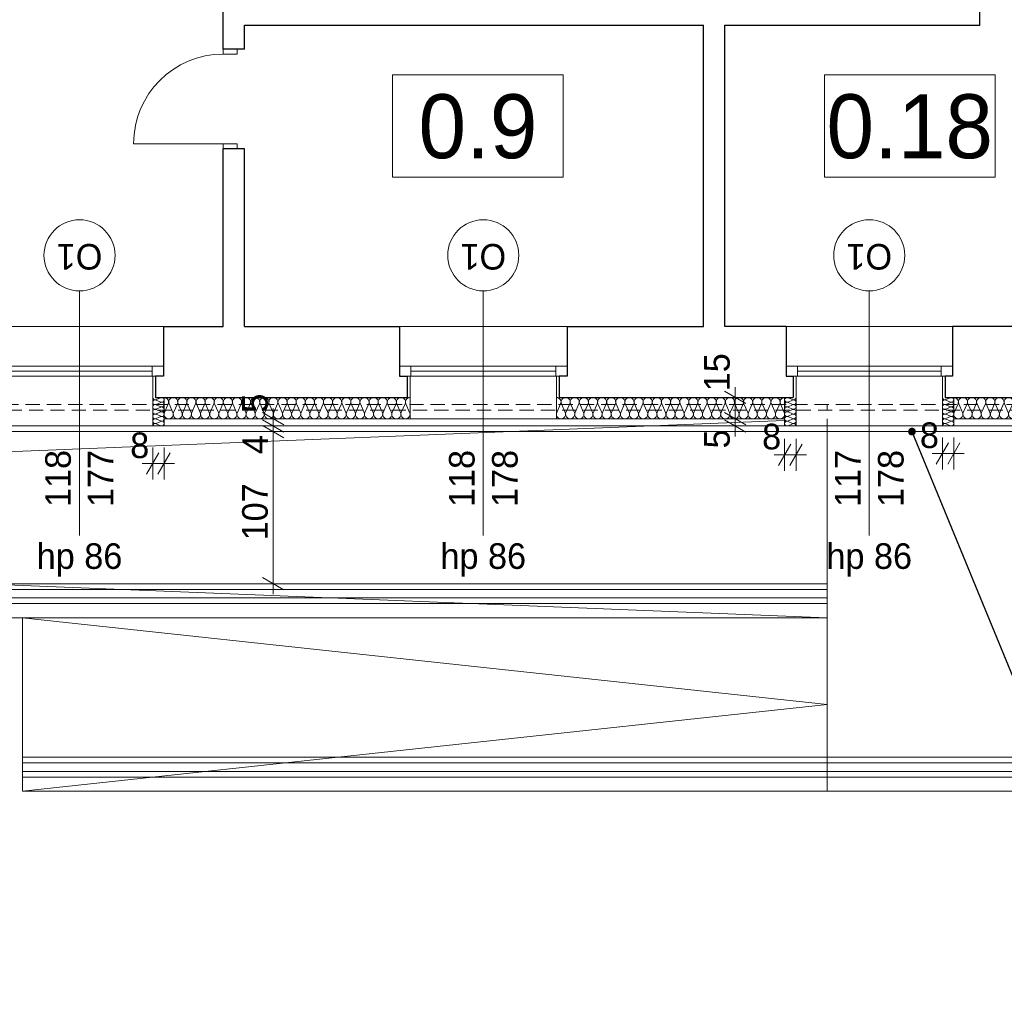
# Model space of a CAD drawing. Extents: x -21260 to 35740, y -2672 to 187028.
# Tile 62 of 120: x 23383 to 30309, y 47261 to 54123. Entities that reach past the tile are written whole.
import ezdxf

# ---------------------------------------------------------------- set-up
doc = ezdxf.new("R2010")
doc.units = 0
doc.header["$MEASUREMENT"] = 0
doc.linetypes.add('Krawędzie ukryte', pattern=[150, 100, -50])
for name, color, linetype, lineweight, true_color in [('arch izolacje_Nr_Pióra__3', 7, 'Continuous', 13, 0xff6600), ('Arch ocieplenie_Nr_Pióra__22', 7, 'Continuous', 9, 0x7f7f7f), ('INWENT BALUSTRADY_Nr_Pióra__8', 7, 'Continuous', 13, 0xa80f02), ('INWENT.ŚCIANY_Nr_Pióra__2', 7, 'Continuous', 13, 0x7f7f7f)]:
    doc.layers.add(name, color=color, linetype=linetype, lineweight=lineweight, true_color=true_color)
doc.layers.add('Arch ocieplenie', color=7, linetype='Continuous')
doc.layers.add('Arch wymiary', color=7, linetype='Continuous')
for name, color, linetype, lineweight in [('Arch opisy okien_Nr_Pióra__21', 7, 'Continuous', 13), ('Arch opisy_Nr_Pióra__1', 7, 'Continuous', 25), ('Arch opisy_Nr_Pióra__21', 7, 'Continuous', 13), ('Arch wymiary_Nr_Pióra__5', 7, 'Continuous', 13), ('INWENT BALUSTRADY_Nr_Pióra__26', 5, 'Continuous', 13), ('INWENT OPISY_Nr_Pióra__21', 7, 'Continuous', 13), ('INWENT. DRZWI_Nr_Pióra__21', 7, 'Continuous', 13), ('INWENT. OKNA_Nr_Pióra__5', 7, 'Continuous', 13), ('INWENT.ŚCIANY_Nr_Pióra__1', 7, 'Continuous', 25), ('INWENT.ŚCIANY_Nr_Pióra__21', 7, 'Continuous', 13), ('Istniejące schody_Nr_Pióra__21', 7, 'Continuous', 13)]:
    doc.layers.add(name, color=color, linetype=linetype, lineweight=lineweight)
doc.styles.add('GENERATED_STYLE_1', font='txt')
doc.styles.add('GENERATED_STYLE_3', font='txt')
doc.styles.add('GENERATED_STYLE_6', font='txt')
doc.styles.add('GENERATED_STYLE_7', font='txt')
doc.dimstyles.new('GENERATED_STYLE__1', dxfattribs={"dimtxt": 179.999995, "dimasz": 114, "dimexe": 0.18, "dimexo": 0, "dimgap": 0.09, "dimtad": 1, "dimdec": 0, "dimlfac": 0.1, "dimzin": 0, "dimdsep": 46, "dimtxsty": 'GENERATED_STYLE_1', "dimblk": 'ARROWHEAD_2', "dimblk1": 'ARROWHEAD_2', "dimblk2": 'ARROWHEAD_2', "dimcen": 0.09, "dimclrd": 7, "dimclre": 7, "dimclrt": 7, "dimazin": 0, "dimtfac": 1, "dimtdec": 4, "dimtmove": 0, "dimatfit": 3, "dimfxl": 0, "dimtolj": 1, "dimtzin": 0, "dimarcsym": 0})
doc.dimstyles.new('GENERATED_STYLE__3', dxfattribs={"dimtxt": 179.999995, "dimasz": 114, "dimexe": 0.18, "dimexo": 0, "dimgap": 0.09, "dimtad": 1, "dimtih": 1, "dimtoh": 1, "dimdec": 0, "dimlfac": 0.1, "dimzin": 0, "dimdsep": 46, "dimtxsty": 'GENERATED_STYLE_1', "dimblk": 'ARROWHEAD_2', "dimblk1": 'ARROWHEAD_2', "dimblk2": 'ARROWHEAD_2', "dimcen": 0.09, "dimclrd": 7, "dimclre": 7, "dimclrt": 7, "dimazin": 0, "dimtfac": 1, "dimtdec": 4, "dimtmove": 0, "dimatfit": 3, "dimfxl": 0, "dimtolj": 1, "dimtzin": 0, "dimarcsym": 0})
doc.dimstyles.new('GENERATED_STYLE__6', dxfattribs={"dimtxt": 0.18, "dimasz": 109.44, "dimexe": 0.18, "dimexo": 0.0625, "dimgap": 0.09, "dimtad": 0, "dimtih": 1, "dimtoh": 1, "dimdec": 4, "dimzin": 0, "dimdsep": 46, "dimcen": 0.09, "dimadec": 0, "dimazin": 0, "dimtfac": 1, "dimtdec": 4, "dimtmove": 0, "dimatfit": 3, "dimldrblk": 'ARROWHEAD_11', "dimfxl": 0, "dimtolj": 1, "dimtzin": 0, "dimarcsym": 0})

# ---------------------------------------------------------------- blocks, each defined once
blk = doc.blocks.new('Izolacja cieplna 14_17', base_point=(29954.1, 51465.9))
at = {"layer": 'Arch ocieplenie_Nr_Pióra__22', "linetype": 'Continuous'}
for p, q in [((29956.8, 51360.6), (29983.5, 51421.2)), ((29988.9, 51421.2), (30015.6, 51360.6)), ((30021, 51360.6), (30047.7, 51421.2)), ((30053.1, 51421.2), (30079.8, 51360.6)), ((30085.2, 51360.6), (30111.9, 51421.2)), ((30117.3, 51421.2), (30144, 51360.6)), ((30149.4, 51360.6), (30176.1, 51421.2)), ((30181.5, 51421.2), (30208.2, 51360.6)), ((30213.6, 51360.6), (30240.3, 51421.2)), ((30245.7, 51421.2), (30272.4, 51360.6)), ((30277.8, 51360.6), (30304.5, 51421.2)), ((30309.9, 51421.2), (30336.6, 51360.6)), ((30342, 51360.6), (30368.7, 51421.2)), ((30374.1, 51421.2), (30400.8, 51360.6)), ((30406.2, 51360.6), (30432.9, 51421.2)), ((30438.3, 51421.2), (30465, 51360.6)), ((30470.4, 51360.6), (30497.1, 51421.2)), ((30502.5, 51421.2), (30529.2, 51360.6)), ((30534.6, 51360.6), (30561.3, 51421.2)), ((30566.7, 51421.2), (30593.4, 51360.6)), ((30598.8, 51360.6), (30625.5, 51421.2)), ((30630.9, 51421.2), (30657.6, 51360.6)), ((30663, 51360.6), (30689.7, 51421.2)), ((30695.1, 51421.2), (30721.8, 51360.6)), ((30727.2, 51360.6), (30753.9, 51421.2)), ((30759.3, 51421.2), (30786, 51360.6)), ((30791.4, 51360.6), (30818.1, 51421.2)), ((30823.5, 51421.2), (30850.2, 51360.6)), ((30855.6, 51360.6), (30882.3, 51421.2)), ((30887.7, 51421.2), (30914.4, 51360.6)), ((30919.8, 51360.6), (30946.5, 51421.2)), ((30951.9, 51421.2), (30978.6, 51360.6)), ((30984, 51360.6), (31010.7, 51421.2)), ((31016.1, 51421.2), (31042.8, 51360.6)), ((31048.2, 51360.6), (31074.9, 51421.2)), ((31080.3, 51421.2), (31107, 51360.6)), ((31112.4, 51360.6), (31139.1, 51421.2)), ((31144.5, 51421.2), (31171.2, 51360.6)), ((31176.6, 51360.6), (31203.3, 51421.2)), ((31208.7, 51421.2), (31235.4, 51360.6)), ((31240.8, 51360.6), (31267.5, 51421.2)), ((31272.9, 51421.2), (31299.6, 51360.6)), ((31305, 51360.6), (31331.7, 51421.2)), ((31337.1, 51421.2), (31363.8, 51360.6)), ((31369.2, 51360.6), (31395.9, 51421.2)), ((31401.3, 51421.2), (31428, 51360.6)), ((31433.4, 51360.6), (31460.1, 51421.2)), ((31465.5, 51421.2), (31492.2, 51360.6)), ((31497.6, 51360.6), (31524.3, 51421.2)), ((31529.7, 51421.2), (31556.4, 51360.6))]:
    blk.add_line(p, q, dxfattribs=at)
for centre, start_param, end_param in [((29954.1, 51434), 5.870392, 7.853982), ((30018.3, 51434), 5.870392, 9.837571), ((30082.5, 51434), 5.870392, 9.837571), ((30146.7, 51434), 5.870392, 9.837571), ((30210.9, 51434), 5.870392, 9.837571), ((30275.1, 51434), 5.870392, 9.837571), ((30339.3, 51434), 5.870392, 9.837571), ((30403.5, 51434), 5.870392, 9.837571), ((30467.7, 51434), 5.870392, 9.837571), ((30531.9, 51434), 5.870392, 9.837571), ((30596.1, 51434), 5.870392, 9.837571), ((30660.3, 51434), 5.870392, 9.837571), ((30724.5, 51434), 5.870392, 9.837571), ((30788.7, 51434), 5.870392, 9.837571), ((30852.9, 51434), 5.870392, 9.837571), ((30917.1, 51434), 5.870392, 9.837571), ((30981.3, 51434), 5.870392, 9.837571), ((31045.5, 51434), 5.870392, 9.837571), ((31109.7, 51434), 5.870392, 9.837571), ((31173.9, 51434), 5.870392, 9.837571), ((31238.1, 51434), 5.870392, 9.837571), ((31302.3, 51434), 5.870392, 9.837571), ((31366.5, 51434), 5.870392, 9.837571), ((31430.7, 51434), 5.870392, 9.837571), ((31494.9, 51434), 5.870392, 9.837571), ((31559.1, 51434), 1.570796, 3.554385), ((29986.2, 51347.8), 2.728799, 6.695979), ((30050.4, 51347.8), 2.728799, 6.695979), ((30114.6, 51347.8), 2.728799, 6.695979), ((30178.8, 51347.8), 2.728799, 6.695979), ((30243, 51347.8), 2.728799, 6.695979), ((30307.2, 51347.8), 2.728799, 6.695979), ((30371.4, 51347.8), 2.728799, 6.695979), ((30435.6, 51347.8), 2.728799, 6.695979), ((30499.8, 51347.8), 2.728799, 6.695979), ((30564, 51347.8), 2.728799, 6.695979), ((30628.2, 51347.8), 2.728799, 6.695979), ((30692.4, 51347.8), 2.728799, 6.695979), ((30756.6, 51347.8), 2.728799, 6.695979), ((30820.8, 51347.8), 2.728799, 6.695979), ((30885, 51347.8), 2.728799, 6.695979), ((30949.2, 51347.8), 2.728799, 6.695979), ((31013.4, 51347.8), 2.728799, 6.695979), ((31077.6, 51347.8), 2.728799, 6.695979), ((31141.8, 51347.8), 2.728799, 6.695979), ((31206, 51347.8), 2.728799, 6.695979), ((31270.2, 51347.8), 2.728799, 6.695979), ((31334.4, 51347.8), 2.728799, 6.695979), ((31398.6, 51347.8), 2.728799, 6.695979), ((31462.8, 51347.8), 2.728799, 6.695979), ((31527, 51347.8), 2.728799, 6.695979)]:
    blk.add_ellipse(centre, major_axis=(32.1, 0), ratio=0.993823, start_param=start_param, end_param=end_param, dxfattribs=at)
blk = doc.blocks.new('Izolacja cieplna 14_20', base_point=(26129.1, 51465.9))
at = {"layer": 'Arch ocieplenie_Nr_Pióra__22', "linetype": 'Continuous'}
for p, q in [((24428.4, 51421.2), (24401.8, 51360.6)), ((24460.5, 51360.6), (24433.8, 51421.2)), ((24492.5, 51421.2), (24465.8, 51360.6)), ((24524.5, 51360.6), (24497.9, 51421.2)), ((24556.6, 51421.2), (24529.9, 51360.6)), ((24588.6, 51360.6), (24561.9, 51421.2)), ((24620.6, 51421.2), (24594, 51360.6)), ((24652.7, 51360.6), (24626, 51421.2)), ((24684.7, 51421.2), (24658.1, 51360.6)), ((24716.7, 51360.6), (24690.1, 51421.2)), ((24748.8, 51421.2), (24722.1, 51360.6)), ((24780.8, 51360.6), (24754.2, 51421.2)), ((24812.9, 51421.2), (24786.2, 51360.6)), ((24844.9, 51360.6), (24818.2, 51421.2)), ((24876.9, 51421.2), (24850.3, 51360.6)), ((24909, 51360.6), (24882.3, 51421.2)), ((24941, 51421.2), (24914.4, 51360.6)), ((24973, 51360.6), (24946.4, 51421.2)), ((25005.1, 51421.2), (24978.4, 51360.6)), ((25037.1, 51360.6), (25010.5, 51421.2)), ((25069.2, 51421.2), (25042.5, 51360.6)), ((25101.2, 51360.6), (25074.5, 51421.2)), ((25133.2, 51421.2), (25106.6, 51360.6)), ((25165.3, 51360.6), (25138.6, 51421.2)), ((25197.3, 51421.2), (25170.7, 51360.6)), ((25229.3, 51360.6), (25202.7, 51421.2)), ((25261.4, 51421.2), (25234.7, 51360.6)), ((25293.4, 51360.6), (25266.8, 51421.2)), ((25325.5, 51421.2), (25298.8, 51360.6)), ((25357.5, 51360.6), (25330.8, 51421.2)), ((25389.5, 51421.2), (25362.9, 51360.6)), ((25421.6, 51360.6), (25394.9, 51421.2)), ((25453.6, 51421.2), (25426.9, 51360.6)), ((25485.6, 51360.6), (25459, 51421.2)), ((25517.7, 51421.2), (25491, 51360.6)), ((25549.7, 51360.6), (25523.1, 51421.2)), ((25581.7, 51421.2), (25555.1, 51360.6)), ((25613.8, 51360.6), (25587.1, 51421.2)), ((25645.8, 51421.2), (25619.2, 51360.6)), ((25677.9, 51360.6), (25651.2, 51421.2)), ((25709.9, 51421.2), (25683.2, 51360.6)), ((25741.9, 51360.6), (25715.3, 51421.2)), ((25774, 51421.2), (25747.3, 51360.6)), ((25806, 51360.6), (25779.4, 51421.2)), ((25838, 51421.2), (25811.4, 51360.6)), ((25870.1, 51360.6), (25843.4, 51421.2)), ((25902.1, 51421.2), (25875.5, 51360.6)), ((25934.2, 51360.6), (25907.5, 51421.2)), ((25966.2, 51421.2), (25939.5, 51360.6)), ((25998.2, 51360.6), (25971.6, 51421.2)), ((26030.3, 51421.2), (26003.6, 51360.6)), ((26062.3, 51360.6), (26035.7, 51421.2)), ((26094.3, 51421.2), (26067.7, 51360.6)), ((26126.4, 51360.6), (26099.7, 51421.2))]:
    blk.add_line(p, q, dxfattribs=at)
for centre, start_param, end_param in [((24399.1, 51434), 2.7288, 4.712389), ((24463.1, 51434), 2.7288, 6.695979), ((24527.2, 51434), 2.7288, 6.695979), ((24591.3, 51434), 2.7288, 6.695979), ((24655.4, 51434), 2.7288, 6.695979), ((24719.4, 51434), 2.7288, 6.695979), ((24783.5, 51434), 2.7288, 6.695979), ((24847.6, 51434), 2.7288, 6.695979), ((24911.7, 51434), 2.7288, 6.695979), ((24975.7, 51434), 2.7288, 6.695979), ((25039.8, 51434), 2.7288, 6.695979), ((25103.9, 51434), 2.7288, 6.695979), ((25168, 51434), 2.7288, 6.695979), ((25232, 51434), 2.7288, 6.695979), ((25296.1, 51434), 2.7288, 6.695979), ((25360.2, 51434), 2.7288, 6.695979), ((25424.3, 51434), 2.7288, 6.695979), ((25488.3, 51434), 2.7288, 6.695979), ((25552.4, 51434), 2.7288, 6.695979), ((25616.5, 51434), 2.7288, 6.695979), ((25680.6, 51434), 2.7288, 6.695979), ((25744.6, 51434), 2.7288, 6.695979), ((25808.7, 51434), 2.7288, 6.695979), ((25872.8, 51434), 2.7288, 6.695979), ((25936.8, 51434), 2.7288, 6.695979), ((26000.9, 51434), 2.7288, 6.695979), ((26065, 51434), 2.7288, 6.695979), ((26129.1, 51434), 4.712389, 6.695979), ((24431.1, 51347.8), 5.870392, 9.837571), ((24495.2, 51347.8), 5.870392, 9.837571), ((24559.3, 51347.8), 5.870392, 9.837571), ((24623.3, 51347.8), 5.870392, 9.837571), ((24687.4, 51347.8), 5.870392, 9.837571), ((24751.5, 51347.8), 5.870392, 9.837571), ((24815.6, 51347.8), 5.870392, 9.837571), ((24879.6, 51347.8), 5.870392, 9.837571), ((24943.7, 51347.8), 5.870392, 9.837571), ((25007.8, 51347.8), 5.870392, 9.837571), ((25071.8, 51347.8), 5.870392, 9.837571), ((25135.9, 51347.8), 5.870392, 9.837571), ((25200, 51347.8), 5.870392, 9.837571), ((25264.1, 51347.8), 5.870392, 9.837571), ((25328.1, 51347.8), 5.870392, 9.837571), ((25392.2, 51347.8), 5.870392, 9.837571), ((25456.3, 51347.8), 5.870392, 9.837571), ((25520.4, 51347.8), 5.870392, 9.837571), ((25584.4, 51347.8), 5.870392, 9.837571), ((25648.5, 51347.8), 5.870392, 9.837571), ((25712.6, 51347.8), 5.870392, 9.837571), ((25776.7, 51347.8), 5.870392, 9.837571), ((25840.7, 51347.8), 5.870392, 9.837571), ((25904.8, 51347.8), 5.870392, 9.837571), ((25968.9, 51347.8), 5.870392, 9.837571), ((26033, 51347.8), 5.870392, 9.837571), ((26097, 51347.8), 5.870392, 9.837571)]:
    blk.add_ellipse(centre, major_axis=(-32, 0), ratio=0.995776, start_param=start_param, end_param=end_param, dxfattribs=at)
blk = doc.blocks.new('Izolacja cieplna 14_21', base_point=(28764.1, 51465.9))
at = {"layer": 'Arch ocieplenie_Nr_Pióra__22', "linetype": 'Continuous'}
for p, q in [((27188.5, 51421.2), (27161.8, 51360.6)), ((27220.6, 51360.6), (27193.9, 51421.2)), ((27252.7, 51421.2), (27226, 51360.6)), ((27284.8, 51360.6), (27258.1, 51421.2)), ((27316.9, 51421.2), (27290.2, 51360.6)), ((27349, 51360.6), (27322.3, 51421.2)), ((27381.1, 51421.2), (27354.4, 51360.6)), ((27413.2, 51360.6), (27386.5, 51421.2)), ((27445.3, 51421.2), (27418.6, 51360.6)), ((27477.4, 51360.6), (27450.7, 51421.2)), ((27509.5, 51421.2), (27482.8, 51360.6)), ((27541.6, 51360.6), (27514.9, 51421.2)), ((27573.7, 51421.2), (27547, 51360.6)), ((27605.8, 51360.6), (27579.1, 51421.2)), ((27637.9, 51421.2), (27611.2, 51360.6)), ((27670, 51360.6), (27643.3, 51421.2)), ((27702.1, 51421.2), (27675.4, 51360.6)), ((27734.2, 51360.6), (27707.5, 51421.2)), ((27766.3, 51421.2), (27739.6, 51360.6)), ((27798.4, 51360.6), (27771.7, 51421.2)), ((27830.5, 51421.2), (27803.8, 51360.6)), ((27862.6, 51360.6), (27835.9, 51421.2)), ((27894.7, 51421.2), (27868, 51360.6)), ((27926.8, 51360.6), (27900.1, 51421.2)), ((27958.9, 51421.2), (27932.2, 51360.6)), ((27991, 51360.6), (27964.3, 51421.2)), ((28023.1, 51421.2), (27996.4, 51360.6)), ((28055.2, 51360.6), (28028.5, 51421.2)), ((28087.3, 51421.2), (28060.6, 51360.6)), ((28119.4, 51360.6), (28092.7, 51421.2)), ((28151.5, 51421.2), (28124.8, 51360.6)), ((28183.6, 51360.6), (28156.9, 51421.2)), ((28215.7, 51421.2), (28189, 51360.6)), ((28247.8, 51360.6), (28221.1, 51421.2)), ((28279.9, 51421.2), (28253.2, 51360.6)), ((28312, 51360.6), (28285.3, 51421.2)), ((28344.1, 51421.2), (28317.4, 51360.6)), ((28376.2, 51360.6), (28349.5, 51421.2)), ((28408.3, 51421.2), (28381.6, 51360.6)), ((28440.4, 51360.6), (28413.7, 51421.2)), ((28472.5, 51421.2), (28445.8, 51360.6)), ((28504.6, 51360.6), (28477.9, 51421.2)), ((28536.7, 51421.2), (28510, 51360.6)), ((28568.8, 51360.6), (28542.1, 51421.2)), ((28600.9, 51421.2), (28574.2, 51360.6)), ((28633, 51360.6), (28606.3, 51421.2)), ((28665.1, 51421.2), (28638.4, 51360.6)), ((28697.2, 51360.6), (28670.5, 51421.2)), ((28729.3, 51421.2), (28702.6, 51360.6)), ((28761.4, 51360.6), (28734.7, 51421.2))]:
    blk.add_line(p, q, dxfattribs=at)
for centre, start_param, end_param in [((27159.1, 51434), 2.7288, 4.712389), ((27223.3, 51434), 2.7288, 6.695979), ((27287.5, 51434), 2.7288, 6.695979), ((27351.7, 51434), 2.7288, 6.695979), ((27415.9, 51434), 2.7288, 6.695979), ((27480.1, 51434), 2.7288, 6.695979), ((27544.3, 51434), 2.7288, 6.695979), ((27608.5, 51434), 2.7288, 6.695979), ((27672.7, 51434), 2.7288, 6.695979), ((27736.9, 51434), 2.7288, 6.695979), ((27801.1, 51434), 2.7288, 6.695979), ((27865.3, 51434), 2.7288, 6.695979), ((27929.5, 51434), 2.7288, 6.695979), ((27993.7, 51434), 2.7288, 6.695979), ((28057.9, 51434), 2.7288, 6.695979), ((28122.1, 51434), 2.7288, 6.695979), ((28186.3, 51434), 2.7288, 6.695979), ((28250.5, 51434), 2.7288, 6.695979), ((28314.7, 51434), 2.7288, 6.695979), ((28378.9, 51434), 2.7288, 6.695979), ((28443.1, 51434), 2.7288, 6.695979), ((28507.3, 51434), 2.7288, 6.695979), ((28571.5, 51434), 2.7288, 6.695979), ((28635.7, 51434), 2.7288, 6.695979), ((28699.9, 51434), 2.7288, 6.695979), ((28764.1, 51434), 4.712389, 6.695979), ((27191.2, 51347.8), 5.870392, 9.837571), ((27255.4, 51347.8), 5.870392, 9.837571), ((27319.6, 51347.8), 5.870392, 9.837571), ((27383.8, 51347.8), 5.870392, 9.837571), ((27448, 51347.8), 5.870392, 9.837571), ((27512.2, 51347.8), 5.870392, 9.837571), ((27576.4, 51347.8), 5.870392, 9.837571), ((27640.6, 51347.8), 5.870392, 9.837571), ((27704.8, 51347.8), 5.870392, 9.837571), ((27769, 51347.8), 5.870392, 9.837571), ((27833.2, 51347.8), 5.870392, 9.837571), ((27897.4, 51347.8), 5.870392, 9.837571), ((27961.6, 51347.8), 5.870392, 9.837571), ((28025.8, 51347.8), 5.870392, 9.837571), ((28090, 51347.8), 5.870392, 9.837571), ((28154.2, 51347.8), 5.870392, 9.837571), ((28218.4, 51347.8), 5.870392, 9.837571), ((28282.6, 51347.8), 5.870392, 9.837571), ((28346.8, 51347.8), 5.870392, 9.837571), ((28411, 51347.8), 5.870392, 9.837571), ((28475.2, 51347.8), 5.870392, 9.837571), ((28539.4, 51347.8), 5.870392, 9.837571), ((28603.6, 51347.8), 5.870392, 9.837571), ((28667.8, 51347.8), 5.870392, 9.837571), ((28732, 51347.8), 5.870392, 9.837571)]:
    blk.add_ellipse(centre, major_axis=(-32.1, 0), ratio=0.993823, start_param=start_param, end_param=end_param, dxfattribs=at)
blk = doc.blocks.new('Izolacja cieplna 14_68', base_point=(24319.1, 51265.9))
at = {"layer": 'Arch ocieplenie_Nr_Pióra__22', "linetype": 'Continuous'}
for p, q in [((24342.9, 51450.6), (24375.2, 51464.5)), ((24375.2, 51433.9), (24342.9, 51447.8)), ((24342.9, 51417.3), (24375.2, 51431.1)), ((24375.2, 51400.6), (24342.9, 51414.5)), ((24342.9, 51383.9), (24375.2, 51397.8)), ((24375.2, 51367.3), (24342.9, 51381.1)), ((24342.9, 51350.6), (24375.2, 51364.5)), ((24375.2, 51333.9), (24342.9, 51347.8)), ((24342.9, 51317.3), (24375.2, 51331.1)), ((24375.2, 51300.6), (24342.9, 51314.5)), ((24342.9, 51283.9), (24375.2, 51297.8)), ((24375.2, 51267.3), (24342.9, 51281.1))]:
    blk.add_line(p, q, dxfattribs=at)
for centre, start_param, end_param in [((24336.1, 51465.9), 6.283185, 8.266774), ((24382.1, 51449.2), 1.158003, 5.125183), ((24336.1, 51432.5), 4.299595, 8.266774), ((24336.1, 51399.2), 4.299595, 8.266774), ((24382.1, 51415.9), 1.158003, 5.125183), ((24382.1, 51382.5), 1.158003, 5.125183), ((24336.1, 51365.9), 4.299595, 8.266774), ((24336.1, 51332.5), 4.299595, 8.266774), ((24382.1, 51349.2), 1.158003, 5.125183), ((24382.1, 51315.9), 1.158003, 5.125183), ((24336.1, 51299.2), 4.299595, 8.266774), ((24336.1, 51265.9), 4.299596, 6.283185), ((24382.1, 51282.5), 1.158003, 5.125183)]:
    blk.add_ellipse(centre, major_axis=(-17, 0), ratio=0.979571, start_param=start_param, end_param=end_param, dxfattribs=at)
blk = doc.blocks.new('Izolacja cieplna 14_70', base_point=(29874.1, 51265.9))
at = {"layer": 'Arch ocieplenie_Nr_Pióra__22', "linetype": 'Continuous'}
for p, q in [((29897.9, 51450.6), (29930.2, 51464.5)), ((29930.2, 51433.9), (29897.9, 51447.8)), ((29897.9, 51417.3), (29930.2, 51431.1)), ((29930.2, 51400.6), (29897.9, 51414.5)), ((29897.9, 51383.9), (29930.2, 51397.8)), ((29930.2, 51367.3), (29897.9, 51381.1)), ((29897.9, 51350.6), (29930.2, 51364.5)), ((29930.2, 51333.9), (29897.9, 51347.8)), ((29897.9, 51317.3), (29930.2, 51331.1)), ((29930.2, 51300.6), (29897.9, 51314.5)), ((29897.9, 51283.9), (29930.2, 51297.8)), ((29930.2, 51267.3), (29897.9, 51281.1))]:
    blk.add_line(p, q, dxfattribs=at)
for centre, start_param, end_param in [((29891.1, 51465.9), 6.283185, 8.266774), ((29937.1, 51449.2), 1.158003, 5.125183), ((29891.1, 51432.5), 4.299595, 8.266774), ((29891.1, 51399.2), 4.299595, 8.266774), ((29937.1, 51415.9), 1.158003, 5.125183), ((29937.1, 51382.5), 1.158003, 5.125183), ((29891.1, 51365.9), 4.299595, 8.266774), ((29891.1, 51332.5), 4.299595, 8.266774), ((29937.1, 51349.2), 1.158003, 5.125183), ((29937.1, 51315.9), 1.158003, 5.125183), ((29891.1, 51299.2), 4.299595, 8.266774), ((29891.1, 51265.9), 4.299596, 6.283185), ((29937.1, 51282.5), 1.158003, 5.125183)]:
    blk.add_ellipse(centre, major_axis=(-17, 0), ratio=0.979571, start_param=start_param, end_param=end_param, dxfattribs=at)
blk = doc.blocks.new('Izolacja cieplna 14_71', base_point=(28844.1, 51265.9))
at = {"layer": 'Arch ocieplenie_Nr_Pióra__22', "linetype": 'Continuous'}
for p, q in [((28820.2, 51450.6), (28787.9, 51464.5)), ((28787.9, 51433.9), (28820.2, 51447.8)), ((28820.2, 51417.3), (28787.9, 51431.1)), ((28787.9, 51400.6), (28820.2, 51414.5)), ((28820.2, 51383.9), (28787.9, 51397.8)), ((28787.9, 51367.3), (28820.2, 51381.1)), ((28820.2, 51350.6), (28787.9, 51364.5)), ((28787.9, 51333.9), (28820.2, 51347.8)), ((28820.2, 51317.3), (28787.9, 51331.1)), ((28787.9, 51300.6), (28820.2, 51314.5)), ((28820.2, 51283.9), (28787.9, 51297.8)), ((28787.9, 51267.3), (28820.2, 51281.1))]:
    blk.add_line(p, q, dxfattribs=at)
for centre, start_param, end_param in [((28781.1, 51449.2), 4.299595, 8.266775), ((28827.1, 51465.9), 1.158004, 3.141593), ((28781.1, 51415.9), 4.299595, 8.266775), ((28781.1, 51382.5), 4.299595, 8.266775), ((28827.1, 51432.5), 1.158004, 5.125183), ((28827.1, 51399.2), 1.158004, 5.125183), ((28781.1, 51349.2), 4.299595, 8.266775), ((28781.1, 51315.9), 4.299595, 8.266775), ((28827.1, 51365.9), 1.158004, 5.125183), ((28827.1, 51332.5), 1.158004, 5.125183), ((28781.1, 51282.5), 4.299595, 8.266775), ((28827.1, 51299.2), 1.158004, 5.125183), ((28827.1, 51265.9), 3.141593, 5.125182)]:
    blk.add_ellipse(centre, major_axis=(-17, 0), ratio=0.979571, start_param=start_param, end_param=end_param, dxfattribs=at)
blk = doc.blocks.new('*D514')
at = {"layer": 'Arch wymiary_Nr_Pióra__5', "linetype": 'Continuous'}
for p, q in [((29874.1, 50959.3), (29874.1, 51184.3)), ((29954.1, 50959.3), (29954.1, 51184.3)), ((29830.8, 50996.8), (29917.4, 51146.8)), ((29997.4, 51146.8), (29910.8, 50996.8)), ((29800.7, 51071.8), (29874.1, 51071.8)), ((29874.1, 51071.8), (29954.1, 51071.8)), ((29954.1, 51071.8), (30027.4, 51071.8))]:
    blk.add_line(p, q, dxfattribs=at)
at = {"layer": 'Arch wymiary_Nr_Pióra__5', "insert": (29715.5, 51107.8), "char_height": 180, "attachment_point": 7, "style": 'GENERATED_STYLE_1'}
blk.add_mtext('{8}', dxfattribs=at)
blk = doc.blocks.new('ARROWHEAD_2')
at = {"color": 0, "linetype": 'Continuous', "lineweight": 0}
for p, q in [((-0.378, -0.655), (0.378, 0.655)), ((0, 0), (-1, 0))]:
    blk.add_line(p, q, dxfattribs=at)
blk = doc.blocks.new('*D515')
at = {"layer": 'Arch wymiary_Nr_Pióra__5', "linetype": 'Continuous'}
for p, q in [((28720.8, 50987.5), (28807.4, 51137.5)), ((28764.1, 50950), (28764.1, 51175)), ((28887.4, 51137.5), (28800.8, 50987.5)), ((28844.1, 50950), (28844.1, 51175)), ((28690.7, 51062.5), (28764.1, 51062.5)), ((28764.1, 51062.5), (28844.1, 51062.5)), ((28844.1, 51062.5), (28917.4, 51062.5))]:
    blk.add_line(p, q, dxfattribs=at)
at = {"layer": 'Arch wymiary_Nr_Pióra__5', "insert": (28605.5, 51098.5), "char_height": 180, "attachment_point": 7, "style": 'GENERATED_STYLE_1'}
blk.add_mtext('{8}', dxfattribs=at)
blk = doc.blocks.new('*D516')
at = {"layer": 'Arch wymiary_Nr_Pióra__5', "linetype": 'Continuous'}
for p, q in [((28341.3, 51359.2), (28491.3, 51272.6)), ((28528.8, 51315.9), (28303.8, 51315.9)), ((28528.8, 51265.9), (28303.8, 51265.9)), ((28341.3, 51309.2), (28491.3, 51222.6)), ((28416.3, 51265.9), (28416.3, 51315.9)), ((28416.3, 51192.5), (28416.3, 51265.9))]:
    blk.add_line(p, q, dxfattribs=at)
at = {"layer": 'Arch wymiary_Nr_Pióra__5', "char_height": 180, "attachment_point": 7, "rotation": 90, "style": 'GENERATED_STYLE_1'}
for s, insert in [('{15}', (28380.3, 51509.2)), ('{5}', (28380.3, 51107.3))]:
    blk.add_mtext(s, dxfattribs=dict(at, insert=insert))
blk = doc.blocks.new('*D517')
at = {"layer": 'Arch wymiary_Nr_Pióra__5', "linetype": 'Continuous'}
for p, q in [((28416.3, 51465.9), (28416.3, 51539.2)), ((28528.8, 51465.9), (28303.8, 51465.9)), ((28491.3, 51422.6), (28341.3, 51509.2)), ((28416.3, 51315.9), (28416.3, 51465.9)), ((28341.3, 51359.2), (28491.3, 51272.6)), ((28528.8, 51315.9), (28303.8, 51315.9))]:
    blk.add_line(p, q, dxfattribs=at)
at = {"layer": 'Arch wymiary_Nr_Pióra__5', "char_height": 180, "attachment_point": 7, "rotation": 90, "style": 'GENERATED_STYLE_1'}
for s, insert in [('{15}', (28380.3, 51509.2)), ('{5}', (28380.3, 51107.3))]:
    blk.add_mtext(s, dxfattribs=dict(at, insert=insert))
blk = doc.blocks.new('*D518')
at = {"layer": 'Arch wymiary_Nr_Pióra__5', "linetype": 'Continuous'}
for p, q in [((25241.4, 51222.6), (25091.4, 51309.2)), ((25241.4, 51182.6), (25091.4, 51269.2)), ((25278.9, 51225.9), (25053.9, 51225.9)), ((25166.4, 50155.9), (25166.4, 51225.9)), ((25278.9, 50155.9), (25053.9, 50155.9)), ((25091.4, 50199.2), (25241.4, 50112.6)), ((25166.4, 50082.5), (25166.4, 50155.9))]:
    blk.add_line(p, q, dxfattribs=at)
at = {"layer": 'Arch wymiary_Nr_Pióra__5', "char_height": 180, "attachment_point": 7, "rotation": 90, "style": 'GENERATED_STYLE_1'}
for s, insert in [('{5}', (25130.4, 51359.2)), ('{4}', (25130.4, 51067.3)), ('{107}', (25130.4, 50460.5))]:
    blk.add_mtext(s, dxfattribs=dict(at, insert=insert))
blk = doc.blocks.new('*D519')
at = {"layer": 'Arch wymiary_Nr_Pióra__5', "linetype": 'Continuous'}
for p, q in [((25278.9, 51265.9), (25053.9, 51265.9)), ((25241.4, 51222.6), (25091.4, 51309.2)), ((25241.4, 51182.6), (25091.4, 51269.2)), ((25166.4, 51225.9), (25166.4, 51265.9)), ((25278.9, 51225.9), (25053.9, 51225.9))]:
    blk.add_line(p, q, dxfattribs=at)
at = {"layer": 'Arch wymiary_Nr_Pióra__5', "char_height": 180, "attachment_point": 7, "rotation": 90, "style": 'GENERATED_STYLE_1'}
for s, insert in [('{5}', (25130.4, 51359.2)), ('{4}', (25130.4, 51067.3)), ('{107}', (25130.4, 50460.5))]:
    blk.add_mtext(s, dxfattribs=dict(at, insert=insert))
blk = doc.blocks.new('*D520')
at = {"layer": 'Arch wymiary_Nr_Pióra__5', "linetype": 'Continuous'}
for p, q in [((25091.4, 51359.2), (25241.4, 51272.6)), ((25166.4, 51315.9), (25166.4, 51389.2)), ((25278.9, 51315.9), (25053.9, 51315.9)), ((25278.9, 51265.9), (25053.9, 51265.9)), ((25241.4, 51222.6), (25091.4, 51309.2)), ((25241.4, 51182.6), (25091.4, 51269.2)), ((25166.4, 51265.9), (25166.4, 51315.9))]:
    blk.add_line(p, q, dxfattribs=at)
at = {"layer": 'Arch wymiary_Nr_Pióra__5', "char_height": 180, "attachment_point": 7, "rotation": 90, "style": 'GENERATED_STYLE_1'}
for s, insert in [('{5}', (25130.4, 51359.2)), ('{4}', (25130.4, 51067.3)), ('{107}', (25130.4, 50460.5))]:
    blk.add_mtext(s, dxfattribs=dict(at, insert=insert))
blk = doc.blocks.new('*D521')
at = {"layer": 'Arch wymiary_Nr_Pióra__5', "linetype": 'Continuous'}
for p, q in [((24275.8, 50926), (24362.4, 51076)), ((24319.1, 50888.5), (24319.1, 51113.5)), ((24442.4, 51076), (24355.8, 50926)), ((24399.1, 50888.5), (24399.1, 51113.5)), ((24245.7, 51001), (24319.1, 51001)), ((24319.1, 51001), (24399.1, 51001)), ((24399.1, 51001), (24472.4, 51001))]:
    blk.add_line(p, q, dxfattribs=at)
at = {"layer": 'Arch wymiary_Nr_Pióra__5', "insert": (24160.5, 51037), "char_height": 180, "attachment_point": 7, "style": 'GENERATED_STYLE_1'}
blk.add_mtext('{8}', dxfattribs=at)
blk = doc.blocks.new('ARROWHEAD_11')
at = {"color": 0, "linetype": 'Continuous', "lineweight": 0}
blk.add_line((0, 0), (-1, 0), dxfattribs=at)
at = {"color": 0, "linetype": 'Continuous', "lineweight": 0, "const_width": 0.25, "flags": 128}
blk.add_lwpolyline([(-0.125, 0, 1), (0.125, 0, 1)], format="xyb", close=True, dxfattribs=at)

msp = doc.modelspace()

# ---------------------------------------------------------------- linework, layer by layer
at = {"layer": 'arch izolacje_Nr_Pióra__3', "linetype": 'Continuous'}
for p, q in [((24319.1, 51315.9), (24319.1, 51615.9)), ((24319.1, 51265.9), (24319.1, 51615.9)), ((26129.1, 51615.9), (26129.1, 51315.9)), ((27159.1, 51315.9), (27159.1, 51615.9)), ((28844.1, 51615.9), (28844.1, 51315.9)), ((28844.1, 51615.9), (28844.1, 51265.9)), ((29874.1, 51615.9), (29874.1, 51315.9)), ((29874.1, 51265.9), (29874.1, 51615.9)), ((24399.1, 51265.9), (24399.1, 51465.9)), ((28764.1, 51265.9), (28764.1, 51465.9)), ((29954.1, 51265.9), (29954.1, 51465.9)), ((24319.1, 51265.9), (23289.1, 51265.9)), ((24319.1, 51265.9), (24399.1, 51265.9)), ((26129.1, 51315.9), (24399.1, 51315.9)), ((28764.1, 51315.9), (24399.1, 51315.9)), ((28764.1, 51315.9), (27159.1, 51315.9)), ((28844.1, 51265.9), (28764.1, 51265.9)), ((29874.1, 51265.9), (28844.1, 51265.9)), ((29874.1, 51265.9), (29954.1, 51265.9)), ((29954.1, 51315.9), (31559.1, 51315.9)), ((31559.1, 51315.9), (29954.1, 51315.9))]:
    msp.add_line(p, q, dxfattribs=at)
at = {"layer": 'Arch opisy okien_Nr_Pióra__21', "linetype": 'Continuous'}
for centre in [(23804.1, 52465.9), (26644.1, 52465.9), (29359.1, 52465.9)]:
    msp.add_circle(centre, 250, dxfattribs=at)
at = {"layer": 'Arch opisy_Nr_Pióra__21', "linetype": 'Continuous'}
for p, q in [((26006.8, 53735.1), (26006.8, 53015.1)), ((27206.8, 53735.1), (26006.8, 53735.1)), ((27206.8, 53015.1), (27206.8, 53735.1)), ((29043.8, 53735.1), (29043.8, 53015.1)), ((30243.8, 53735.1), (29043.8, 53735.1)), ((30243.8, 53015.1), (30243.8, 53735.1)), ((26006.8, 53015.1), (27206.8, 53015.1)), ((29043.8, 53015.1), (30243.8, 53015.1))]:
    msp.add_line(p, q, dxfattribs=at)
at = {"layer": 'INWENT BALUSTRADY_Nr_Pióra__26', "linetype": 'Continuous'}
for p, q in [((29064.1, 51375.9), (29064.1, 51415.9)), ((29064.1, 51225.9), (29064.1, 51265.9)), ((29064.1, 50155.9), (11449.1, 50155.9)), ((29064.1, 50115.9), (29064.1, 50155.9)), ((11449.1, 50115.9), (29064.1, 50115.9)), ((29064.1, 50055.9), (11449.1, 50055.9)), ((11449.1, 50015.9), (29064.1, 50015.9)), ((29064.1, 50015.9), (29064.1, 50055.9)), ((23404.1, 48895.9), (23404.1, 48935.9)), ((23404.1, 48935.9), (30534.1, 48935.9)), ((30534.1, 48895.9), (23404.1, 48895.9)), ((23404.1, 48795.9), (23404.1, 48835.9)), ((23404.1, 48835.9), (30534.1, 48835.9)), ((30574.1, 48795.9), (23404.1, 48795.9))]:
    msp.add_line(p, q, dxfattribs=at)
at = {"layer": 'INWENT BALUSTRADY_Nr_Pióra__8', "linetype": 'Continuous'}
for p, q in [((30574.1, 51265.9), (15949.1, 51265.9)), ((15949.1, 51225.9), (30534.1, 51225.9))]:
    msp.add_line(p, q, dxfattribs=at)
at = {"layer": 'INWENT OPISY_Nr_Pióra__21', "linetype": 'Continuous'}
for p, q in [((23804.1, 52215.9), (23804.1, 50495.9)), ((26644.1, 52215.9), (26644.1, 50495.9)), ((29359.1, 52215.9), (29359.1, 50495.9))]:
    msp.add_line(p, q, dxfattribs=at)
at = {"layer": 'INWENT. DRZWI_Nr_Pióra__21', "linetype": 'Continuous'}
for p, q in [((24814.1, 53880.9), (24814.1, 53915.9)), ((24914.1, 53880.9), (24914.1, 53915.9)), ((24814.1, 53880.9), (24914.1, 53880.9)), ((24814.1, 53250.9), (24184.1, 53250.9)), ((24814.1, 53250.9), (24914.1, 53250.9)), ((24814.1, 53250.9), (24814.1, 53215.9)), ((24914.1, 53250.9), (24914.1, 53215.9))]:
    msp.add_line(p, q, dxfattribs=at)
msp.add_arc((24814.1, 53250.9), 630, 90, 180, dxfattribs=at)
at = {"layer": 'INWENT. OKNA_Nr_Pióra__5', "linetype": 'Continuous'}
for p, q in [((24394.1, 51685.9), (23214.1, 51685.9)), ((24314.1, 51615.9), (24314.1, 51685.9)), ((24394.1, 51615.9), (24394.1, 51685.9)), ((27234.1, 51685.9), (26054.1, 51685.9)), ((26054.1, 51615.9), (26054.1, 51685.9)), ((26134.1, 51615.9), (26134.1, 51685.9)), ((27154.1, 51615.9), (27154.1, 51685.9)), ((27234.1, 51615.9), (27234.1, 51685.9)), ((29944.1, 51685.9), (28774.1, 51685.9)), ((28774.1, 51615.9), (28774.1, 51685.9)), ((28854.1, 51615.9), (28854.1, 51685.9)), ((29864.1, 51615.9), (29864.1, 51685.9)), ((29944.1, 51615.9), (29944.1, 51685.9)), ((23214.1, 51615.9), (24394.1, 51615.9)), ((23294.1, 51650.9), (24314.1, 51650.9)), ((26054.1, 51615.9), (27234.1, 51615.9)), ((26134.1, 51650.9), (27154.1, 51650.9)), ((28774.1, 51615.9), (29944.1, 51615.9)), ((28854.1, 51650.9), (29864.1, 51650.9))]:
    msp.add_line(p, q, dxfattribs=at)
at = {"layer": 'INWENT.ŚCIANY_Nr_Pióra__1', "linetype": 'Continuous'}
for p, q in [((24814.1, 53915.9), (24814.1, 57075.9)), ((30137.5, 54085.9), (30137.5, 54931.3)), ((24964.1, 54085.9), (28194.1, 54085.9)), ((24964.1, 53915.9), (24964.1, 54085.9)), ((28194.1, 51965.9), (28194.1, 54085.9)), ((28344.1, 51965.9), (28344.1, 54085.9)), ((28344.1, 54085.9), (30137.5, 54085.9)), ((24964.1, 53915.9), (24814.1, 53915.9)), ((24814.1, 51965.9), (24814.1, 53215.9)), ((24964.1, 53215.9), (24814.1, 53215.9)), ((24964.1, 51965.9), (24964.1, 53215.9)), ((24394.1, 51965.9), (24814.1, 51965.9)), ((24394.1, 51965.9), (24394.1, 51615.9)), ((24964.1, 51965.9), (26054.1, 51965.9)), ((26054.1, 51965.9), (26054.1, 51615.9)), ((27234.1, 51965.9), (28194.1, 51965.9)), ((27234.1, 51965.9), (27234.1, 51615.9)), ((28774.1, 51965.9), (28344.1, 51965.9)), ((28774.1, 51965.9), (28774.1, 51615.9)), ((31484.1, 51965.9), (29944.1, 51965.9)), ((29944.1, 51965.9), (29944.1, 51615.9)), ((24394.1, 51615.9), (24339.1, 51615.9)), ((24339.1, 51615.9), (24339.1, 51465.9)), ((26054.1, 51615.9), (26109.1, 51615.9)), ((26109.1, 51615.9), (26109.1, 51465.9)), ((27234.1, 51615.9), (27179.1, 51615.9)), ((27179.1, 51615.9), (27179.1, 51465.9)), ((28774.1, 51615.9), (28824.1, 51615.9)), ((28824.1, 51615.9), (28824.1, 51465.9)), ((29944.1, 51615.9), (29894.1, 51615.9)), ((29894.1, 51615.9), (29894.1, 51465.9)), ((24339.1, 51465.9), (26109.1, 51465.9)), ((27179.1, 51465.9), (28824.1, 51465.9)), ((29894.1, 51465.9), (31984.1, 51465.9))]:
    msp.add_line(p, q, dxfattribs=at)
at = {"layer": 'INWENT.ŚCIANY_Nr_Pióra__2', "linetype": 'Krawędzie ukryte'}
for p, q in [((30574.1, 51415.9), (15949.1, 51415.9)), ((15949.1, 51375.9), (30534.1, 51375.9))]:
    msp.add_line(p, q, dxfattribs=at)
at = {"layer": 'INWENT.ŚCIANY_Nr_Pióra__21', "linetype": 'Continuous'}
for p, q in [((23214.1, 51965.9), (24394.1, 51965.9)), ((26054.1, 51965.9), (27234.1, 51965.9)), ((28774.1, 51965.9), (29944.1, 51965.9))]:
    msp.add_line(p, q, dxfattribs=at)
at = {"layer": 'Istniejące schody_Nr_Pióra__21', "linetype": 'Continuous'}
for p, q in [((11689.1, 50615.9), (28764.1, 51303.8)), ((29064.1, 51315.9), (29064.1, 49915.9)), ((29064.1, 49915.9), (11689.1, 50615.9)), ((29064.1, 49915.9), (11689.1, 49915.9)), ((23404.1, 48695.9), (23404.1, 49915.9)), ((23404.1, 49915.9), (29064.1, 49305.9)), ((29064.1, 49915.9), (29064.1, 48695.9)), ((29064.1, 49305.9), (23404.1, 48695.9)), ((23404.1, 48695.9), (29064.1, 48695.9)), ((29064.1, 48695.9), (30674.1, 48695.9))]:
    msp.add_line(p, q, dxfattribs=at)

# ---------------------------------------------------------------- block references
at = {"layer": 'Arch ocieplenie', "color": 104, "linetype": 'Continuous', "lineweight": 9, "true_color": 0x029e21}
for name, p in [('Izolacja cieplna 14_68', (24319.1, 51265.9)), ('Izolacja cieplna 14_20', (26129.1, 51465.9)), ('Izolacja cieplna 14_21', (28764.1, 51465.9)), ('Izolacja cieplna 14_71', (28844.1, 51265.9)), ('Izolacja cieplna 14_70', (29874.1, 51265.9)), ('Izolacja cieplna 14_17', (29954.1, 51465.9))]:
    msp.add_blockref(name, p, dxfattribs=at)

# ---------------------------------------------------------------- texts
at = {"layer": 'Arch opisy okien_Nr_Pióra__21', "linetype": 'Continuous', "char_height": 180, "attachment_point": 2, "rotation": 180, "style": 'GENERATED_STYLE_6'}
for insert in [(23804.1, 52365.6), (26644.1, 52365.6), (29359.1, 52365.6)]:
    msp.add_mtext('{O1}', dxfattribs=dict(at, insert=insert))
at = {"layer": 'Arch opisy_Nr_Pióra__1', "linetype": 'Continuous', "char_height": 450, "attachment_point": 8, "style": 'GENERATED_STYLE_3'}
for s, insert in [('{0.9}', (26606.8, 53142.2)), ('{0.18}', (29643.8, 53142.2))]:
    msp.add_mtext(s, dxfattribs=dict(at, insert=insert))
at = {"layer": 'INWENT OPISY_Nr_Pióra__21', "linetype": 'Continuous', "char_height": 180, "width": 1346.334, "attachment_point": 2, "rotation": 90, "style": 'GENERATED_STYLE_7'}
for s, insert, line_spacing_factor in [('{118\\P177}', (23562.9, 50895.9), 0.998099), ('{118\\P178}', (26402.9, 50895.9), 1.008888), ('{117\\P178}', (29117.9, 50895.9), 1.008888)]:
    msp.add_mtext(s, dxfattribs=dict(at, insert=insert, line_spacing_factor=line_spacing_factor))
at = {"layer": 'INWENT OPISY_Nr_Pióra__21', "linetype": 'Continuous', "char_height": 180, "attachment_point": 2, "style": 'GENERATED_STYLE_7'}
for insert in [(23804.1, 50440.2), (26644.1, 50440.2), (29359.1, 50440.2)]:
    msp.add_mtext('{hp 86}', dxfattribs=dict(at, insert=insert))

# ---------------------------------------------------------------- dimensions: what is measured, and where the dimension line sits
at = {"layer": 'Arch wymiary', "linetype": 'Continuous'}
for base, p1, p2, picture, middle in [((28416.3, 51265.9), (28764.1, 51265.9), (28764.1, 51315.9), '*D516', (28290.3, 51175.6)), ((28416.3, 51265.9), (28764.1, 51315.9), (28764.1, 51465.9), '*D517', (28290.3, 51645.8)), ((25166.4, 50155.9), (24934.4, 50155.9), (25042.9, 51225.9), '*D518', (25040.4, 50665.3)), ((25166.4, 50155.9), (25042.9, 51225.9), (25323.5, 51265.9), '*D519', (25040.4, 51135.6)), ((25166.4, 50155.9), (25323.5, 51265.9), (25323.5, 51315.9), '*D520', (25040.4, 51427.5))]:
    dim = msp.add_linear_dim(base=base, p1=p1, p2=p2, angle=90, dimstyle='GENERATED_STYLE__1', dxfattribs=at)
    dim.commit()
    dim.dimension.update_dxf_attribs({"geometry": picture, "text_midpoint": middle})
for base, p1, p2, picture, middle in [((28764.1, 51062.5), (28764.1, 51265.9), (28844.1, 51265.9), '*D515', (28673.8, 51188.5)), ((29874.1, 51071.8), (29874.1, 51265.9), (29954.1, 51265.9), '*D514', (29783.8, 51197.8)), ((24319.1, 51001), (24319.1, 51265.9), (24399.1, 51265.9), '*D521', (24228.8, 51127))]:
    dim = msp.add_linear_dim(base=base, p1=p1, p2=p2, dimstyle='GENERATED_STYLE__3', dxfattribs=at)
    dim.commit()
    dim.dimension.update_dxf_attribs({"geometry": picture, "text_midpoint": middle})

# ---------------------------------------------------------------- leaders
at = {"layer": 'INWENT OPISY_Nr_Pióra__21', "linetype": 'Continuous', "annotation_type": 0, "has_hookline": 1, "hookline_direction": 1}
for points, text_width in [([(29659.8, 51225.9), (30893.8, 48222.2), (31196.8, 48222.2)], 3214.3), ([(21970.9, 50055.9), (23304.3, 46772.2), (23607.4, 46772.2)], 2777.1)]:
    msp.add_leader(points, dimstyle='GENERATED_STYLE__6', dxfattribs=dict(at, text_width=text_width))

doc.saveas('drawing.dxf')
